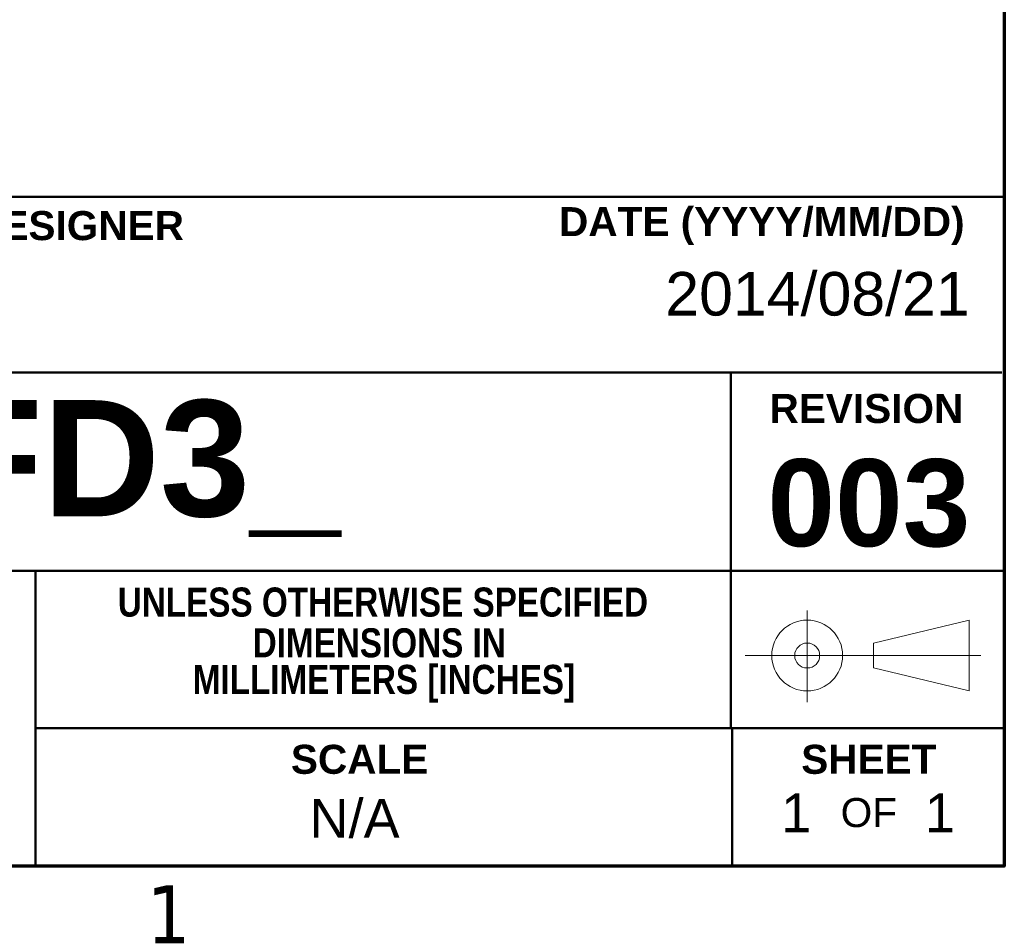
# Model space of a CAD drawing. Header units: inches. Extents: x 0.1 to 18.7, y 0.4 to 11.8.
# Tile 22 of 26: x 16.2 to 18.5, y 0.6 to 2.6. Entities that reach past the tile are written whole.
import ezdxf

# ---------------------------------------------------------------- set-up
doc = ezdxf.new("R2010")
doc.units = ezdxf.units.IN
doc.header["$LTSCALE"] = 1.111111
doc.header["$MEASUREMENT"] = 0
doc.layers.add('Border (ANSI)', color=7, linetype='Continuous', lineweight=70)
doc.layers.add('Title (ANSI)', color=7, linetype='Continuous', lineweight=50)
doc.layers.add('FORMAT', color=5, linetype='Continuous', lineweight=25, true_color=0x0000ff)
doc.styles.add('Note Text (ANSI)', font='tahoma.ttf')
doc.styles.add('Text Style107', font='arialbd.ttf')
doc.styles.add('Text Style109', font='arialbd.ttf')
doc.styles.add('Text Style47', font='ARIALN.TTF')
doc.styles.add('Text Style50', font='arial.ttf')
doc.styles.add('Text Style55', font='arial.ttf')
doc.styles.add('Text Style59', font='arial.ttf')

# ---------------------------------------------------------------- blocks, each defined once
blk = doc.blocks.new('Borders Default Border')
at = {"layer": 'Border (ANSI)', "flags": 128}
blk.add_lwpolyline([(0.38, 0.62), (0.38, 10.38), (16.62, 10.38), (16.62, 0.62), (0.38, 0.62)], dxfattribs=at)
at = {"layer": 'Border (ANSI)', "insert": (14.8479, 0.46), "char_height": 0.12, "attachment_point": 7, "style": 'Note Text (ANSI)'}
blk.add_mtext('1', dxfattribs=at)
blk = doc.blocks.new('Title Blocks ICD TITLE BLOCK MM CUSTOMER')
at = {"layer": 'FORMAT', "color": 7, "linetype": 'Continuous', "lineweight": 5}
for p, q in [((10.854, 7.7199), (10.854, 7.5304)), ((10.991, 7.6528), (11.189, 7.7002)), ((11.189, 7.7002), (11.189, 7.5538)), ((10.991, 7.6528), (10.991, 7.6012)), ((11.2126, 7.627), (10.7256, 7.627)), ((10.991, 7.6012), (11.189, 7.5538))]:
    blk.add_line(p, q, dxfattribs=at)
for radius in [0.0732, 0.0258]:
    blk.add_circle((10.854, 7.627), radius, dxfattribs=at)
at = {"layer": 'Title (ANSI)'}
for p, q in [((3.2614, 8.5744), (11.2614, 8.5744)), ((11.2614, 8.5744), (11.2614, 7.4772)), ((3.2614, 8.212), (11.2564, 8.212)), ((10.6964, 8.2122), (10.6964, 7.4772)), ((7.2663, 7.8022), (11.2614, 7.8022)), ((9.2591, 7.1922), (9.2591, 7.8022)), ((9.2591, 7.4772), (11.2614, 7.4772)), ((10.6991, 7.4771), (10.6991, 7.1921)), ((11.2614, 7.1921), (3.2614, 7.1921))]:
    blk.add_line(p, q, dxfattribs=at)
at = {"layer": 'Title (ANSI)', "char_height": 0.06, "style": 'Note Text (ANSI)'}
for s, insert, width, attachment_point in [('\\fArial|b1|i0;\\H0.0600;DRAFTER/DESIGNER', (8.7045, 8.5144), 0.861768, 4), ('\\fArial|b1|i0;\\H0.0600;DATE (YYYY/MM/DD)', (11.1793, 8.5144), 0.838354, 6), ('\\fArial Narrow|b1|i0;\\H0.0600;DIMENSIONS IN', (9.9696, 7.6528), 0.838354, 5), ('\\fArial Narrow|b1|i0;\\H0.0600; MILLIMETERS [INCHES]', (9.9696, 7.5686), 0.838354, 5)]:
    blk.add_mtext(s, dxfattribs=dict(at, insert=insert, width=width, attachment_point=attachment_point))
at = {"layer": 'Title (ANSI)', "char_height": 0.06, "attachment_point": 5, "style": 'Note Text (ANSI)'}
for s, insert in [('\\fArial|b1|i0;\\H0.0600;REVISION', (10.9764, 8.137)), ('\\fArial Narrow|b1|i0;\\H0.0600;UNLESS OTHERWISE SPECIFIED', (9.9772, 7.737)), ('\\fArial|b1|i0;\\H0.0600;SCALE', (9.929, 7.4121)), ('\\fArial|b1|i0;\\H0.0600;SHEET', (10.9814, 7.4121)), ('\\fArial|b0|i0;\\H0.0600;OF', (10.9814, 7.3021))]:
    blk.add_mtext(s, dxfattribs=dict(at, insert=insert))
at = {"layer": 'Title (ANSI)'}
for tag, p, height, style in [('<TITLE_1>_001', (3.5634, 8.3375), 0.09, 'Text Style50'), ('DESIGNER_001', (8.7791, 8.3294), 0.09, 'Text Style50'), ('<DRAWN_DATE>_001', (10.5606, 8.3294), 0.09, 'Text Style50'), ('<PART_NUMBER>_001', (8.8273, 7.9147), 0.24, 'Text Style109'), ('Sheet_Size_001', (7.3651, 7.9055), 0.13, 'Text Style55'), ('<REVISION_NUMBER>_001', (10.7717, 7.8528), 0.18, 'Text Style107'), ('Sheet_Number_001', (10.8001, 7.2619), 0.08, 'Text Style59'), ('Number_of_sheets_001', (11.097, 7.2619), 0.08, 'Text Style59'), ('COPYRIGHT_YEAR_001', (4.6229, 7.2707), 0.07, 'Text Style47'), ('<SCALE>_001', (9.8254, 7.2503), 0.08, 'Text Style59')]:
    blk.add_attdef(tag, p, '', height=height, dxfattribs=dict(at, style=style))

msp = doc.modelspace()

# ---------------------------------------------------------------- block references
at = {"xscale": 1.111111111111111, "yscale": 1.111111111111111, "zscale": 1.111111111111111}
msp.add_blockref('Borders Default Border', (0, 0), dxfattribs=at)
ref = msp.add_blockref('Title Blocks ICD TITLE BLOCK MM CUSTOMER', (5.954, -7.3023), dxfattribs=dict(xscale=1.111111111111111, yscale=1.111111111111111, zscale=1.111111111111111))
ref.add_attrib('Sheet_Number_001', '1', (17.9541, 0.7665), dxfattribs={"layer": 'Title (ANSI)', "height": 0.0889, "style": 'Text Style59'})
ref.add_attrib('Number_of_sheets_001', '1', (18.284, 0.7665), dxfattribs={"layer": 'Title (ANSI)', "height": 0.0889, "style": 'Text Style59'})
ref.add_attrib('<REVISION_NUMBER>_001', '003', (17.9226, 1.423), dxfattribs={"layer": 'Title (ANSI)', "height": 0.2, "style": 'Text Style107'})
ref.add_attrib('<DRAWN_DATE>_001', '2014/08/21', (17.6881, 1.9526), dxfattribs={"layer": 'Title (ANSI)', "height": 0.1, "style": 'Text Style50'})
ref.add_attrib('<PART_NUMBER>_001', 'HFD3_', (15.7621, 1.4918), dxfattribs={"layer": 'Title (ANSI)', "height": 0.26667, "style": 'Text Style109'})
ref.add_attrib('<SCALE>_001', 'N/A', (16.8712, 0.7536), dxfattribs={"layer": 'Title (ANSI)', "height": 0.08889, "style": 'Text Style59'})

doc.saveas('drawing.dxf')
